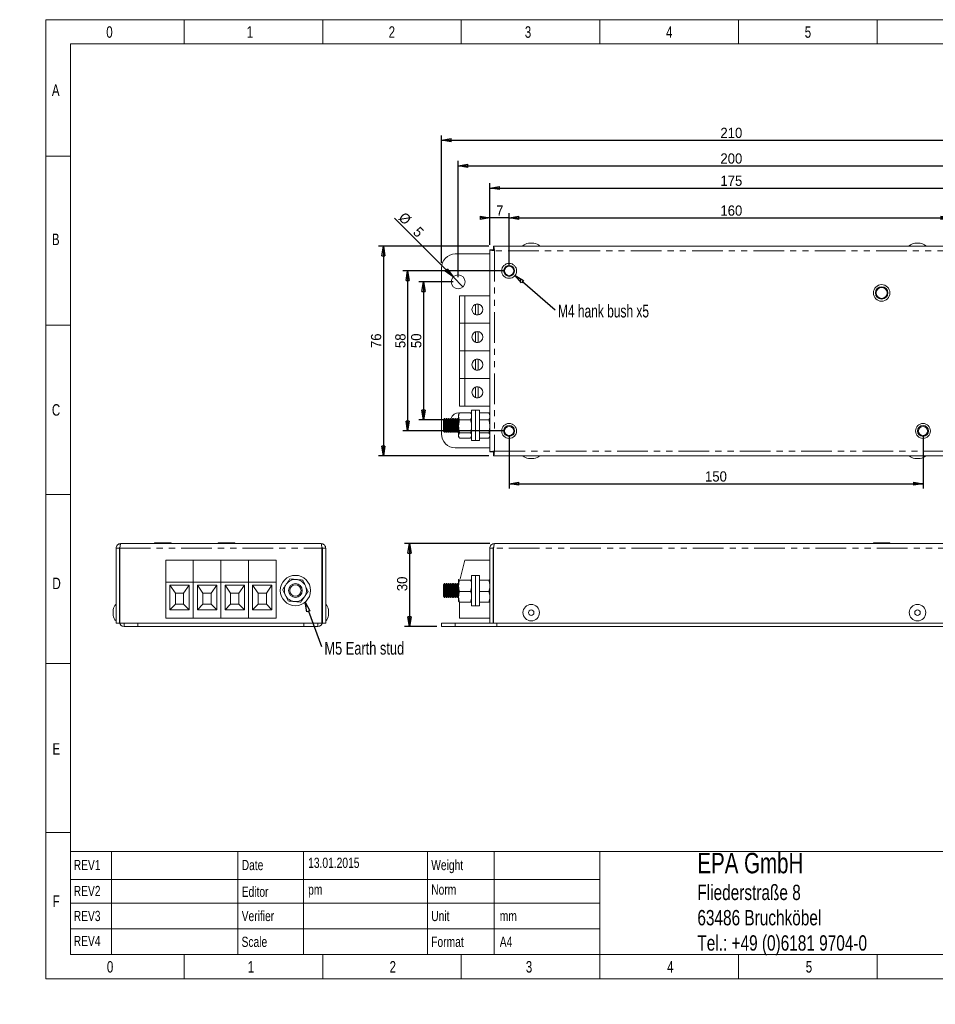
# Model space of a CAD drawing. Header units: millimetres. Extents: x 0 to 292, y 0 to 204.
# Tile 1 of 2: x 0 to 190, y 0 to 204. Entities that reach past the tile are written whole.
import ezdxf

# ---------------------------------------------------------------- set-up
doc = ezdxf.new("R2010")
doc.units = ezdxf.units.MM
doc.linetypes.add('PHANTOM', pattern=[12.7, 6.35, -1.27, 1.27, -1.27, 1.27, -1.27])
doc.layers.add('FORMAT', color=179, linetype='Continuous')
doc.layers.add('SLD-0', color=179, linetype='Continuous')
doc.styles.add('SLDTEXTSTYLE0', font='TXT', dxfattribs={"width": 0.75})
doc.styles.add('SLDTEXTSTYLE1', font='TXT', dxfattribs={"width": 0.7})
doc.styles.add('SLDTEXTSTYLE2', font='TXT', dxfattribs={"width": 0.96})
doc.dimstyles.new('SLDDIMSTYLE0', dxfattribs={"dimtxt": 2.116667, "dimasz": 3.302, "dimexe": 0, "dimexo": 0.0625, "dimgap": 0.529167, "dimtad": 1, "dimdec": 0, "dimlfac": 1.75, "dimrnd": 1e-09, "dimzin": 12, "dimdsep": 46, "dimtxsty": 'SLDTEXTSTYLE0', "dimblk1": 'NONE', "dimblk2": 'NONE', "dimsah": 1, "dimcen": 0.09, "dimadec": 0, "dimazin": 3, "dimtfac": 1, "dimtofl": 0, "dimtmove": 0, "dimatfit": 3, "dimldrblk": 'NONE', "dimfxl": 1, "dimfrac": 2, "dimtolj": 1, "dimtzin": 12, "dimarcsym": 0})
doc.dimstyles.new('SLDDIMSTYLE1', dxfattribs={"dimtxt": 2.116667, "dimasz": 3.302, "dimexe": 0, "dimexo": 0.0625, "dimgap": 0.529167, "dimtad": 1, "dimdec": 0, "dimlfac": 1.75, "dimrnd": 1e-09, "dimzin": 12, "dimdsep": 46, "dimtxsty": 'SLDTEXTSTYLE0', "dimblk1": 'NONE', "dimblk2": 'NONE', "dimsah": 1, "dimcen": 0, "dimadec": 0, "dimazin": 3, "dimtfac": 1, "dimtdec": 1, "dimtmove": 0, "dimatfit": 3, "dimldrblk": 'NONE', "dimfxl": 1, "dimfrac": 2, "dimtolj": 1, "dimtzin": 12, "dimarcsym": 0})

# ---------------------------------------------------------------- blocks, each defined once
blk = doc.blocks.new('SW_NOTE_4')
at = {"layer": 'FORMAT', "insert": (1.01, 1.81), "char_height": 4.6302, "attachment_point": 1, "style": 'SLDTEXTSTYLE1'}
blk.add_mtext('M4 hank bush x5', dxfattribs=at)
blk = doc.blocks.new('SW_NOTE_2')
at = {"layer": 'FORMAT', "insert": (1.05, 1.7), "char_height": 4.6302, "attachment_point": 1, "style": 'SLDTEXTSTYLE0'}
blk.add_mtext('M5 Earth stud', dxfattribs=at)
blk = doc.blocks.new('_D')
at = {"layer": 'FORMAT'}
for p, q in [((97.34, 95.39), (79.72, 95.39)), ((80.39, 93.39), (80.72, 95.39)), ((80.72, 95.39), (81.05, 93.39)), ((80.72, 95.39), (80.72, 93.39)), ((80.72, 95.39), (80.72, 78.25)), ((80.39, 93.39), (81.05, 93.39)), ((80.72, 78.25), (80.39, 80.25)), ((81.05, 80.25), (80.39, 80.25)), ((81.05, 80.25), (80.72, 78.25)), ((80.72, 78.25), (80.72, 80.25)), ((86.37, 78.25), (79.72, 78.25))]:
    blk.add_line(p, q, dxfattribs=at)
at = {"layer": 'FORMAT', "insert": (78.15, 85.54), "char_height": 2.117, "attachment_point": 1, "rotation": 90, "style": 'SLDTEXTSTYLE2'}
blk.add_mtext('30', dxfattribs=at)
blk = doc.blocks.new('_None')
blk = doc.blocks.new('_D_1')
at = {"layer": 'FORMAT'}
for p, q in [((101.37, 152.87), (101.37, 163.84)), ((101.37, 162.84), (103.37, 163.17)), ((103.37, 162.51), (103.37, 163.17)), ((190.8, 163.17), (192.8, 162.84)), ((190.8, 163.17), (190.8, 162.51)), ((192.8, 152.87), (192.8, 163.84)), ((103.37, 162.51), (101.37, 162.84)), ((101.37, 162.84), (103.37, 162.84)), ((101.37, 162.84), (192.8, 162.84)), ((192.8, 162.84), (190.8, 162.51)), ((192.8, 162.84), (190.8, 162.84))]:
    blk.add_line(p, q, dxfattribs=at)
at = {"layer": 'FORMAT', "insert": (145.12, 165.41), "char_height": 2.117, "attachment_point": 1, "style": 'SLDTEXTSTYLE2'}
blk.add_mtext('160', dxfattribs=at)
blk = doc.blocks.new('_D_2')
at = {"layer": 'FORMAT'}
for p, q in [((97.37, 157.23), (97.37, 170.01)), ((97.37, 169.01), (99.37, 169.35)), ((99.37, 168.68), (99.37, 169.35)), ((195.37, 169.35), (197.37, 169.01)), ((195.37, 169.35), (195.37, 168.68)), ((197.37, 157.23), (197.37, 170.01)), ((99.37, 168.68), (97.37, 169.01)), ((97.37, 169.01), (99.37, 169.01)), ((97.37, 169.01), (197.37, 169.01)), ((197.37, 169.01), (195.37, 168.68)), ((197.37, 169.01), (195.37, 169.01))]:
    blk.add_line(p, q, dxfattribs=at)
at = {"layer": 'FORMAT', "insert": (145.12, 171.58), "char_height": 2.117, "attachment_point": 1, "style": 'SLDTEXTSTYLE2'}
blk.add_mtext('175', dxfattribs=at)
blk = doc.blocks.new('_D_3')
at = {"layer": 'FORMAT'}
for p, q in [((90.8, 150.59), (90.8, 174.62)), ((90.8, 173.62), (92.8, 173.96)), ((92.8, 173.29), (90.8, 173.62)), ((90.8, 173.62), (92.8, 173.62)), ((90.8, 173.62), (205.08, 173.62)), ((92.8, 173.29), (92.8, 173.96)), ((203.08, 173.96), (205.08, 173.62)), ((203.08, 173.96), (203.08, 173.29)), ((205.08, 173.62), (203.08, 173.29)), ((205.08, 173.62), (203.08, 173.62)), ((205.08, 150.59), (205.08, 174.62))]:
    blk.add_line(p, q, dxfattribs=at)
at = {"layer": 'FORMAT', "insert": (145.12, 176.19), "char_height": 2.117, "attachment_point": 1, "style": 'SLDTEXTSTYLE2'}
blk.add_mtext('200', dxfattribs=at)
blk = doc.blocks.new('_D_4')
at = {"layer": 'FORMAT'}
for p, q in [((87.37, 153.5), (87.37, 179.93)), ((207.37, 153.5), (207.37, 179.93)), ((87.37, 178.93), (89.37, 179.26)), ((89.37, 178.59), (87.37, 178.93)), ((87.37, 178.93), (89.37, 178.93)), ((87.37, 178.93), (207.37, 178.93)), ((89.37, 178.59), (89.37, 179.26)), ((205.37, 179.26), (207.37, 178.93)), ((205.37, 179.26), (205.37, 178.59)), ((207.37, 178.93), (205.37, 178.59)), ((207.37, 178.93), (205.37, 178.93))]:
    blk.add_line(p, q, dxfattribs=at)
at = {"layer": 'FORMAT', "insert": (145.12, 181.5), "char_height": 2.117, "attachment_point": 1, "style": 'SLDTEXTSTYLE2'}
blk.add_mtext('210', dxfattribs=at)
blk = doc.blocks.new('_D_5')
at = {"layer": 'FORMAT'}
for p, q in [((95.37, 163.17), (97.37, 162.84)), ((95.37, 163.17), (95.37, 162.51)), ((97.37, 157.23), (97.37, 163.84)), ((101.37, 152.87), (101.37, 163.84)), ((101.37, 162.84), (103.37, 163.17)), ((103.37, 162.51), (103.37, 163.17)), ((97.37, 162.84), (95.37, 162.51)), ((97.37, 162.84), (95.37, 162.84)), ((97.37, 162.84), (95.37, 162.84)), ((101.37, 162.84), (97.37, 162.84)), ((103.37, 162.51), (101.37, 162.84)), ((101.37, 162.84), (103.37, 162.84)), ((101.37, 162.84), (103.37, 162.84))]:
    blk.add_line(p, q, dxfattribs=at)
at = {"layer": 'FORMAT', "insert": (98.68, 165.41), "char_height": 2.12, "attachment_point": 1, "style": 'SLDTEXTSTYLE2'}
blk.add_mtext('7', dxfattribs=at)
blk = doc.blocks.new('_D_7')
at = {"layer": 'FORMAT'}
for p, q in [((97.15, 157.01), (74.32, 157.01)), ((74.99, 155.01), (75.32, 157.01)), ((75.32, 157.01), (75.65, 155.01)), ((75.32, 157.01), (75.32, 155.01)), ((75.32, 157.01), (75.32, 113.59)), ((74.99, 155.01), (75.65, 155.01)), ((75.32, 113.59), (74.99, 115.59)), ((75.65, 115.59), (74.99, 115.59)), ((75.65, 115.59), (75.32, 113.59)), ((75.32, 113.59), (75.32, 115.59)), ((97.15, 113.59), (74.32, 113.59))]:
    blk.add_line(p, q, dxfattribs=at)
at = {"layer": 'FORMAT', "insert": (72.75, 135.88), "char_height": 2.117, "attachment_point": 1, "rotation": 90, "style": 'SLDTEXTSTYLE2'}
blk.add_mtext('76', dxfattribs=at)
blk = doc.blocks.new('_D_8')
at = {"layer": 'FORMAT'}
for p, q in [((100.37, 151.87), (79.35, 151.87)), ((80.02, 149.87), (80.35, 151.87)), ((80.35, 151.87), (80.69, 149.87)), ((80.35, 151.87), (80.35, 149.87)), ((80.35, 151.87), (80.35, 118.73)), ((80.02, 149.87), (80.69, 149.87)), ((80.35, 118.73), (80.02, 120.73)), ((80.69, 120.73), (80.02, 120.73)), ((80.69, 120.73), (80.35, 118.73)), ((80.35, 118.73), (80.35, 120.73)), ((100.37, 118.73), (79.35, 118.73))]:
    blk.add_line(p, q, dxfattribs=at)
at = {"layer": 'FORMAT', "insert": (77.78, 135.88), "char_height": 2.117, "attachment_point": 1, "rotation": 90, "style": 'SLDTEXTSTYLE2'}
blk.add_mtext('58', dxfattribs=at)
blk = doc.blocks.new('_D_9')
at = {"layer": 'FORMAT'}
for p, q in [((89.8, 149.59), (82.63, 149.59)), ((83.3, 147.59), (83.63, 149.59)), ((83.63, 149.59), (83.97, 147.59)), ((83.63, 149.59), (83.63, 147.59)), ((83.63, 149.59), (83.63, 121.01)), ((83.3, 147.59), (83.97, 147.59)), ((83.63, 121.01), (83.3, 123.01)), ((83.97, 123.01), (83.3, 123.01)), ((83.97, 123.01), (83.63, 121.01)), ((83.63, 121.01), (83.63, 123.01)), ((89.8, 121.01), (82.63, 121.01))]:
    blk.add_line(p, q, dxfattribs=at)
at = {"layer": 'FORMAT', "insert": (81.06, 135.88), "char_height": 2.117, "attachment_point": 1, "rotation": 90, "style": 'SLDTEXTSTYLE2'}
blk.add_mtext('50', dxfattribs=at)
blk = doc.blocks.new('_D_10')
at = {"layer": 'FORMAT'}
for p, q in [((89.79, 150.6), (77.62, 162.76)), ((88.61, 152.25), (88.14, 151.77)), ((89.79, 150.6), (88.14, 151.77)), ((89.79, 150.6), (88.37, 152.01)), ((88.61, 152.25), (89.79, 150.6)), ((89.79, 150.6), (91.81, 148.58))]:
    blk.add_line(p, q, dxfattribs=at)
at = {"layer": 'FORMAT', "attachment_point": 1, "rotation": 315, "style": 'SLDTEXTSTYLE2'}
for s, insert, char_height in [('%%c', (79.8, 164.2), 2.117), ('5', (82.81, 161.19), 2.12)]:
    blk.add_mtext(s, dxfattribs=dict(at, insert=insert, char_height=char_height))
blk = doc.blocks.new('_D_12')
at = {"layer": 'FORMAT'}
for p, q in [((101.37, 117.73), (101.37, 106.79)), ((187.08, 117.73), (187.08, 106.79)), ((101.37, 107.79), (103.37, 108.12)), ((103.37, 107.46), (103.37, 108.12)), ((185.08, 108.12), (187.08, 107.79)), ((185.08, 108.12), (185.08, 107.46)), ((103.37, 107.46), (101.37, 107.79)), ((101.37, 107.79), (103.37, 107.79)), ((101.37, 107.79), (187.08, 107.79)), ((187.08, 107.79), (185.08, 107.46)), ((187.08, 107.79), (185.08, 107.79))]:
    blk.add_line(p, q, dxfattribs=at)
at = {"layer": 'FORMAT', "insert": (141.93, 110.36), "char_height": 2.117, "attachment_point": 1, "style": 'SLDTEXTSTYLE2'}
blk.add_mtext('150', dxfattribs=at)
blk = doc.blocks.new('SW_NOTE_0')
at = {"color": 0, "linetype": 'Continuous', "lineweight": 0, "attachment_point": 1, "style": 'SLDTEXTSTYLE0'}
for s, insert, char_height in [('EPA GmbH', (0, 5.46), 4.233), ('Fliederstraße 8', (0, -1.14), 3.175), ('63486 Bruchköbel', (0, -6.37), 3.175), ('Tel.: +49 (0)6181 9704-0', (0, -11.61), 3.175)]:
    blk.add_mtext(s, dxfattribs=dict(at, insert=insert, char_height=char_height))

msp = doc.modelspace()

# ---------------------------------------------------------------- hatches: boundary and pattern name
at = {"layer": 'FORMAT'}
h = msp.add_hatch(dxfattribs=at)
h.set_pattern_fill('ANSI31', color=256, scale=0.57143, style=0)
h.paths.add_polyline_path([(104.33, 149.89), (103.9, 149.38), (102.59, 150.94)], flags=0)
h = msp.add_hatch(dxfattribs=at)
h.set_pattern_fill('ANSI31', color=256, scale=0.57143, style=0)
h.paths.add_polyline_path([(60.11, 81.5), (59.49, 81.26), (59.1, 83.25)], flags=0)

# ---------------------------------------------------------------- linework, layer by layer
at = {"color": 8, "linetype": 'Continuous', "lineweight": 18}
for p, q in [((5.42, 5.3), (5.42, 203.87)), ((5.42, 203.87), (292.36, 203.87)), ((34.06, 203.87), (34.06, 198.87)), ((62.76, 203.87), (62.76, 198.87)), ((91.46, 203.87), (91.46, 198.87)), ((120.16, 203.87), (120.16, 198.87)), ((148.89, 203.87), (148.89, 198.87)), ((177.56, 203.87), (177.56, 198.87)), ((10.49, 10.3), (10.49, 198.87)), ((10.49, 198.87), (287.3, 198.87)), ((5.42, 175.59), (10.49, 175.59)), ((5.42, 140.59), (10.49, 140.59)), ((5.42, 105.59), (10.49, 105.59)), ((5.42, 70.59), (10.49, 70.59)), ((5.42, 35.59), (10.49, 35.59)), ((10.49, 31.63), (287.3, 31.63)), ((19.02, 31.63), (19.02, 10.3)), ((45.17, 31.63), (45.17, 10.3)), ((58.75, 31.63), (58.75, 10.3)), ((84.48, 31.63), (84.48, 10.3)), ((98.25, 10.3), (98.25, 31.63)), ((120.16, 31.63), (120.16, 10.3)), ((10.49, 25.86), (84.48, 25.86)), ((84.48, 25.86), (120.16, 25.86)), ((10.49, 20.97), (84.48, 20.97)), ((84.48, 20.97), (120.16, 20.97)), ((10.49, 15.62), (84.48, 15.62)), ((84.48, 15.62), (120.16, 15.62)), ((10.49, 10.3), (287.3, 10.3)), ((34.06, 10.3), (34.06, 5.3)), ((62.76, 10.3), (62.76, 5.3)), ((91.46, 10.3), (91.46, 5.3)), ((120.16, 10.3), (120.16, 5.3)), ((148.89, 10.3), (148.89, 5.3)), ((177.56, 10.3), (177.56, 5.3)), ((5.42, 5.3), (292.36, 5.3))]:
    msp.add_line(p, q, dxfattribs=at)
at = {"layer": 'FORMAT'}
for p, q in [((103.9, 149.38), (102.59, 150.94)), ((102.59, 150.94), (104.33, 149.89)), ((104.33, 149.89), (103.9, 149.38)), ((104.11, 149.64), (110.9, 143.83)), ((59.49, 81.26), (59.1, 83.25)), ((59.1, 83.25), (60.11, 81.5)), ((60.11, 81.5), (59.49, 81.26)), ((59.8, 81.38), (62.51, 74.08))]:
    msp.add_line(p, q, dxfattribs=at)
at = {"layer": 'SLD-0', "color": 179, "linetype": 'Continuous', "lineweight": 18}
for p, q in [((98.15, 157.01), (98.15, 156.33)), ((196.58, 157.01), (98.15, 157.01)), ((106.51, 157.59), (105.37, 157.59)), ((186.51, 157.59), (185.37, 157.59)), ((97.37, 155.36), (90.22, 155.36)), ((97.37, 156.23), (98.05, 156.23)), ((97.37, 156.23), (97.37, 114.37)), ((87.37, 152.5), (87.37, 118.1)), ((91.08, 141.01), (91.08, 146.73)), ((92.22, 146.73), (91.08, 146.73)), ((92.22, 141.01), (92.22, 146.73)), ((97.37, 146.73), (92.22, 146.73)), ((94.38, 144.94), (94.38, 142.81)), ((94.95, 144.98), (94.52, 144.98)), ((94.95, 142.75), (94.95, 144.98)), ((94.57, 142.75), (94.95, 142.75)), ((91.08, 135.3), (91.08, 141.01)), ((92.22, 141.01), (91.08, 141.01)), ((92.22, 135.3), (92.22, 141.01)), ((97.37, 141.01), (92.22, 141.01)), ((94.38, 139.22), (94.38, 137.09)), ((94.95, 139.27), (94.52, 139.27)), ((94.95, 137.04), (94.95, 139.27)), ((94.57, 137.04), (94.95, 137.04)), ((91.08, 129.59), (91.08, 135.3)), ((92.22, 135.3), (91.08, 135.3)), ((92.22, 129.59), (92.22, 135.3)), ((97.37, 135.3), (92.22, 135.3)), ((94.38, 133.51), (94.38, 131.38)), ((94.95, 133.55), (94.52, 133.55)), ((94.95, 131.32), (94.95, 133.55)), ((94.57, 131.32), (94.95, 131.32)), ((92.22, 129.59), (91.08, 129.59)), ((91.08, 123.87), (91.08, 129.59)), ((97.37, 129.59), (92.22, 129.59)), ((92.22, 123.87), (92.22, 129.59)), ((94.38, 127.79), (94.38, 125.66)), ((94.95, 127.84), (94.52, 127.84)), ((94.95, 125.61), (94.95, 127.84)), ((94.57, 125.61), (94.95, 125.61)), ((91.05, 122.4), (90.91, 122.16)), ((91.06, 122.4), (91.11, 122.5)), ((92.22, 123.87), (91.08, 123.87)), ((93.39, 122.5), (91.11, 122.5)), ((97.37, 123.87), (92.22, 123.87)), ((93.45, 122.4), (93.39, 122.5)), ((93.6, 122.16), (93.46, 122.4)), ((94.4, 123.01), (93.6, 123.01)), ((93.6, 116.73), (93.6, 123.01)), ((95.2, 123.01), (94.4, 123.01)), ((94.4, 116.73), (94.4, 123.01)), ((95.2, 116.73), (95.2, 123.01)), ((95.2, 122.5), (97.16, 122.5)), ((97.22, 122.4), (97.16, 122.5)), ((97.37, 122.16), (97.23, 122.4)), ((87.95, 121.3), (87.77, 121.05)), ((87.77, 121.05), (87.77, 118.7)), ((88.02, 121.3), (87.95, 121.3)), ((87.95, 121.3), (87.95, 118.44)), ((88.2, 121.05), (88.02, 121.3)), ((88.02, 121.3), (88.02, 118.44)), ((88.38, 121.3), (88.2, 121.05)), ((88.2, 121.05), (88.2, 118.7)), ((88.46, 121.3), (88.38, 121.3)), ((88.38, 121.3), (88.38, 118.44)), ((88.64, 121.05), (88.46, 121.3)), ((88.46, 121.3), (88.46, 118.44)), ((88.82, 121.3), (88.64, 121.05)), ((88.64, 121.05), (88.64, 118.7)), ((88.9, 121.3), (88.82, 121.3)), ((88.82, 121.3), (88.82, 118.44)), ((89.07, 121.05), (88.9, 121.3)), ((88.9, 121.3), (88.9, 118.44)), ((89.25, 121.3), (89.07, 121.05)), ((89.07, 121.05), (89.07, 118.7)), ((89.33, 121.3), (89.25, 121.3)), ((89.25, 121.3), (89.25, 118.44)), ((89.51, 121.05), (89.33, 121.3)), ((89.33, 121.3), (89.33, 118.44)), ((89.69, 121.3), (89.51, 121.05)), ((89.51, 121.05), (89.51, 118.7)), ((89.77, 121.3), (89.69, 121.3)), ((89.69, 121.3), (89.69, 118.44)), ((89.95, 121.05), (89.77, 121.3)), ((89.77, 121.3), (89.77, 118.44)), ((90.12, 121.3), (89.95, 121.05)), ((89.95, 121.05), (89.95, 118.7)), ((90.2, 121.3), (90.12, 121.3)), ((90.12, 121.3), (90.12, 118.44)), ((90.38, 121.05), (90.2, 121.3)), ((90.2, 121.3), (90.2, 118.44)), ((90.56, 121.3), (90.38, 121.05)), ((90.38, 121.05), (90.38, 118.7)), ((90.64, 121.3), (90.56, 121.3)), ((90.56, 121.3), (90.56, 118.44)), ((90.82, 121.05), (90.64, 121.3)), ((90.64, 121.3), (90.64, 118.44)), ((90.91, 121.18), (90.82, 121.05)), ((90.82, 121.05), (90.82, 118.7)), ((90.91, 121.75), (90.91, 122.16)), ((90.91, 119.68), (90.91, 121.75)), ((93.39, 120.99), (91.11, 120.99)), ((95.2, 120.99), (97.16, 120.99)), ((87.77, 118.7), (87.95, 118.44)), ((87.95, 118.44), (88.02, 118.44)), ((88.02, 118.44), (88.2, 118.7)), ((88.2, 118.7), (88.38, 118.44)), ((88.38, 118.44), (88.46, 118.44)), ((88.46, 118.44), (88.64, 118.7)), ((88.64, 118.7), (88.82, 118.44)), ((88.82, 118.44), (88.9, 118.44)), ((88.9, 118.44), (89.07, 118.7)), ((89.07, 118.7), (89.25, 118.44)), ((89.25, 118.44), (89.33, 118.44)), ((89.33, 118.44), (89.51, 118.7)), ((89.51, 118.7), (89.69, 118.44)), ((89.69, 118.44), (89.77, 118.44)), ((89.77, 118.44), (89.95, 118.7)), ((89.95, 118.7), (90.12, 118.44)), ((90.12, 118.44), (90.2, 118.44)), ((90.2, 118.44), (90.38, 118.7)), ((90.38, 118.7), (90.56, 118.44)), ((90.56, 118.44), (90.64, 118.44)), ((90.64, 118.44), (90.82, 118.7)), ((90.82, 118.7), (90.91, 118.56)), ((90.91, 117.8), (90.91, 119.68)), ((93.39, 118.36), (91.11, 118.36)), ((95.2, 118.36), (97.16, 118.36)), ((90.91, 117.59), (90.91, 117.8)), ((90.91, 117.59), (91.05, 117.34)), ((93.39, 117.24), (91.11, 117.24)), ((93.46, 117.34), (93.6, 117.59)), ((93.6, 116.73), (94.4, 116.73)), ((94.4, 116.73), (95.2, 116.73)), ((95.2, 117.24), (97.16, 117.24)), ((97.23, 117.34), (97.37, 117.59)), ((90.22, 115.24), (97.37, 115.24)), ((97.37, 114.37), (98.05, 114.37)), ((98.15, 113.59), (98.15, 114.27)), ((196.58, 113.59), (98.15, 113.59)), ((105.37, 113.01), (105.94, 113.01)), ((105.94, 113.01), (106.51, 113.01)), ((185.37, 113.01), (185.94, 113.01)), ((185.94, 113.01), (186.51, 113.01)), ((19.95, 94.42), (19.95, 78.93)), ((19.95, 94.42), (20.64, 94.42)), ((20.64, 94.42), (20.64, 78.93)), ((20.74, 94.42), (20.74, 78.93)), ((20.93, 95.39), (62.41, 95.39)), ((27.95, 95.56), (27.95, 95.39)), ((31.38, 95.56), (27.95, 95.56)), ((31.38, 95.39), (31.38, 95.56)), ((41.1, 95.56), (41.1, 95.39)), ((44.25, 95.56), (41.1, 95.56)), ((44.53, 95.56), (44.25, 95.56)), ((44.53, 95.39), (44.53, 95.56)), ((62.6, 94.42), (62.6, 78.93)), ((63.38, 94.42), (62.7, 94.42)), ((62.7, 94.42), (62.7, 78.93)), ((63.38, 78.93), (63.38, 94.42)), ((97.37, 94.42), (98.05, 94.42)), ((97.37, 94.42), (97.37, 78.93)), ((98.05, 94.42), (98.05, 78.93)), ((98.15, 78.93), (98.15, 94.42)), ((98.34, 95.39), (196.4, 95.39)), ((176.8, 95.56), (176.8, 95.39)), ((177.57, 95.56), (176.8, 95.56)), ((180.22, 95.56), (177.57, 95.56)), ((180.22, 95.39), (180.22, 95.56)), ((35.95, 91.96), (30.24, 91.96)), ((30.24, 91.96), (30.24, 87.39)), ((41.67, 91.96), (35.95, 91.96)), ((35.95, 91.96), (35.95, 87.39)), ((41.67, 91.96), (41.67, 87.39)), ((47.38, 91.96), (41.67, 91.96)), ((47.38, 91.96), (47.38, 87.39)), ((53.1, 91.96), (47.38, 91.96)), ((53.1, 91.96), (53.1, 87.39)), ((92.22, 91.96), (91.25, 88.07)), ((97.37, 91.96), (92.22, 91.96)), ((90.91, 87.97), (90.91, 87.96)), ((90.91, 87.95), (90.92, 87.97)), ((90.91, 86.64), (90.91, 87.95)), ((93.39, 87.84), (91.11, 87.84)), ((93.6, 87.96), (93.59, 87.97)), ((94.4, 88.82), (93.6, 88.82)), ((93.6, 82.53), (93.6, 88.82)), ((95.2, 88.82), (94.4, 88.82)), ((94.4, 82.53), (94.4, 88.82)), ((95.2, 82.53), (95.2, 88.82)), ((95.2, 87.84), (97.16, 87.84)), ((97.37, 87.96), (97.36, 87.97)), ((98.15, 87.96), (98.05, 87.96)), ((35.95, 87.39), (30.24, 87.39)), ((30.24, 87.39), (30.24, 79.96)), ((35.1, 86.82), (31.1, 86.82)), ((31.1, 86.82), (31.1, 81.68)), ((32.24, 85.11), (31.1, 86.82)), ((35.1, 86.82), (33.95, 85.11)), ((35.1, 81.68), (35.1, 86.82)), ((41.67, 87.39), (35.95, 87.39)), ((35.95, 87.39), (35.95, 79.96)), ((40.81, 86.82), (36.81, 86.82)), ((36.81, 86.82), (36.81, 81.68)), ((37.95, 85.11), (36.81, 86.82)), ((40.81, 86.82), (39.67, 85.11)), ((40.81, 81.68), (40.81, 86.82)), ((41.67, 87.39), (41.67, 79.96)), ((47.38, 87.39), (41.67, 87.39)), ((46.53, 86.82), (42.53, 86.82)), ((42.53, 86.82), (42.53, 81.68)), ((43.67, 85.11), (42.53, 86.82)), ((46.53, 86.82), (45.38, 85.11)), ((46.53, 81.68), (46.53, 86.82)), ((47.38, 87.39), (47.38, 79.96)), ((53.1, 87.39), (47.38, 87.39)), ((52.24, 86.82), (48.24, 86.82)), ((48.24, 86.82), (48.24, 81.68)), ((49.38, 85.11), (48.24, 86.82)), ((52.24, 86.82), (51.1, 85.11)), ((52.24, 81.68), (52.24, 86.82)), ((53.1, 87.39), (53.1, 79.96)), ((87.95, 87.1), (87.77, 86.85)), ((87.77, 86.85), (87.77, 85.58)), ((88.02, 87.1), (87.95, 87.1)), ((87.95, 87.1), (87.95, 85.55)), ((88.2, 86.85), (88.02, 87.1)), ((88.02, 87.1), (88.02, 85.55)), ((88.38, 87.1), (88.2, 86.85)), ((88.2, 86.85), (88.2, 85.58)), ((88.46, 87.1), (88.38, 87.1)), ((88.38, 87.1), (88.38, 85.55)), ((88.64, 86.85), (88.46, 87.1)), ((88.46, 87.1), (88.46, 85.55)), ((88.82, 87.1), (88.64, 86.85)), ((88.64, 86.85), (88.64, 85.58)), ((88.9, 87.1), (88.82, 87.1)), ((88.82, 87.1), (88.82, 85.55)), ((89.07, 86.85), (88.9, 87.1)), ((88.9, 87.1), (88.9, 85.55)), ((89.25, 87.1), (89.07, 86.85)), ((89.07, 86.85), (89.07, 85.58)), ((89.33, 87.1), (89.25, 87.1)), ((89.25, 87.1), (89.25, 85.55)), ((89.51, 86.85), (89.33, 87.1)), ((89.33, 87.1), (89.33, 85.55)), ((89.69, 87.1), (89.51, 86.85)), ((89.51, 86.85), (89.51, 85.58)), ((89.77, 87.1), (89.69, 87.1)), ((89.69, 87.1), (89.69, 85.55)), ((89.95, 86.85), (89.77, 87.1)), ((89.77, 87.1), (89.77, 85.55)), ((90.12, 87.1), (89.95, 86.85)), ((89.95, 86.85), (89.95, 85.58)), ((90.2, 87.1), (90.12, 87.1)), ((90.12, 87.1), (90.12, 85.55)), ((90.38, 86.85), (90.2, 87.1)), ((90.2, 87.1), (90.2, 85.55)), ((90.56, 87.1), (90.38, 86.85)), ((90.38, 86.85), (90.38, 85.58)), ((90.64, 87.1), (90.56, 87.1)), ((90.56, 87.1), (90.56, 85.55)), ((90.82, 86.85), (90.64, 87.1)), ((90.64, 87.1), (90.64, 85.55)), ((90.91, 86.98), (90.82, 86.85)), ((90.82, 86.85), (90.82, 85.58)), ((90.91, 84.37), (90.91, 86.64)), ((98.05, 86.78), (98.15, 86.78)), ((33.95, 85.11), (32.24, 85.11)), ((32.24, 85.11), (32.24, 82.82)), ((33.95, 85.1), (32.24, 85.1)), ((32.24, 85.1), (32.24, 82.82)), ((33.95, 82.82), (33.95, 85.11)), ((33.95, 82.82), (33.95, 85.1)), ((37.95, 85.11), (37.95, 82.82)), ((39.67, 85.11), (37.95, 85.11)), ((39.67, 85.1), (37.95, 85.1)), ((37.95, 85.1), (37.95, 82.82)), ((39.67, 82.82), (39.67, 85.11)), ((39.67, 82.82), (39.67, 85.1)), ((45.38, 85.11), (43.67, 85.11)), ((43.67, 85.11), (43.67, 82.82)), ((45.38, 85.1), (43.67, 85.1)), ((43.67, 85.1), (43.67, 82.82)), ((45.38, 82.82), (45.38, 85.11)), ((45.38, 82.82), (45.38, 85.1)), ((51.1, 85.11), (49.38, 85.11)), ((49.38, 85.11), (49.38, 82.82)), ((51.1, 85.1), (49.38, 85.1)), ((49.38, 85.1), (49.38, 82.82)), ((51.1, 82.82), (51.1, 85.11)), ((51.1, 82.82), (51.1, 85.1)), ((87.77, 85.58), (87.77, 84.5)), ((87.77, 84.5), (87.95, 84.25)), ((87.95, 85.55), (87.95, 84.25)), ((87.95, 84.25), (88.02, 84.25)), ((88.02, 85.55), (88.02, 84.25)), ((88.02, 84.25), (88.2, 84.5)), ((88.2, 85.58), (88.2, 84.5)), ((88.2, 84.5), (88.38, 84.25)), ((88.38, 85.55), (88.38, 84.25)), ((88.38, 84.25), (88.46, 84.25)), ((88.46, 85.55), (88.46, 84.25)), ((88.46, 84.25), (88.64, 84.5)), ((88.64, 85.58), (88.64, 84.5)), ((88.64, 84.5), (88.82, 84.25)), ((88.82, 85.55), (88.82, 84.25)), ((88.82, 84.25), (88.9, 84.25)), ((88.9, 85.55), (88.9, 84.25)), ((88.9, 84.25), (89.07, 84.5)), ((89.07, 85.58), (89.07, 84.5)), ((89.07, 84.5), (89.25, 84.25)), ((89.25, 85.55), (89.25, 84.25)), ((89.25, 84.25), (89.33, 84.25)), ((89.33, 85.55), (89.33, 84.25)), ((89.33, 84.25), (89.51, 84.5)), ((89.51, 85.58), (89.51, 84.5)), ((89.51, 84.5), (89.69, 84.25)), ((89.69, 85.55), (89.69, 84.25)), ((89.69, 84.25), (89.77, 84.25)), ((89.77, 85.55), (89.77, 84.25)), ((89.77, 84.25), (89.95, 84.5)), ((89.95, 85.58), (89.95, 84.5)), ((89.95, 84.5), (90.12, 84.25)), ((90.12, 85.55), (90.12, 84.25)), ((90.12, 84.25), (90.2, 84.25)), ((90.2, 85.55), (90.2, 84.25)), ((90.2, 84.25), (90.38, 84.5)), ((90.38, 85.58), (90.38, 84.5)), ((90.38, 84.5), (90.56, 84.25)), ((90.56, 85.55), (90.56, 84.25)), ((90.56, 84.25), (90.64, 84.25)), ((90.64, 85.55), (90.64, 84.25)), ((90.64, 84.25), (90.82, 84.5)), ((90.82, 85.58), (90.82, 84.5)), ((90.82, 84.5), (90.91, 84.37)), ((90.91, 83.39), (90.91, 84.37)), ((93.39, 85.45), (91.11, 85.45)), ((95.2, 85.45), (97.16, 85.45)), ((98.15, 84.57), (98.05, 84.57)), ((19.38, 81.68), (19.38, 80.53)), ((20.64, 83.5), (20.74, 83.5)), ((31.1, 81.68), (32.24, 82.82)), ((31.1, 81.68), (35.1, 81.68)), ((32.24, 82.82), (33.95, 82.82)), ((32.24, 82.82), (33.95, 82.82)), ((35.1, 81.68), (33.95, 82.82)), ((36.81, 81.68), (37.95, 82.82)), ((36.81, 81.68), (40.81, 81.68)), ((37.95, 82.82), (39.67, 82.82)), ((37.95, 82.82), (39.67, 82.82)), ((40.81, 81.68), (39.67, 82.82)), ((42.53, 81.68), (43.67, 82.82)), ((42.53, 81.68), (46.53, 81.68)), ((43.67, 82.82), (45.38, 82.82)), ((43.67, 82.82), (45.38, 82.82)), ((46.53, 81.68), (45.38, 82.82)), ((48.24, 81.68), (49.38, 82.82)), ((48.24, 81.68), (52.24, 81.68)), ((49.38, 82.82), (51.1, 82.82)), ((49.38, 82.82), (51.1, 82.82)), ((52.24, 81.68), (51.1, 82.82)), ((62.7, 83.5), (62.6, 83.5)), ((63.95, 80.53), (63.95, 81.68)), ((90.91, 83.39), (90.91, 83.38)), ((91.08, 83.3), (91.08, 79.96)), ((93.39, 83.29), (91.11, 83.29)), ((93.59, 83.38), (93.6, 83.39)), ((93.6, 82.53), (94.4, 82.53)), ((94.4, 82.53), (95.2, 82.53)), ((95.2, 83.29), (97.16, 83.29)), ((97.36, 83.38), (97.37, 83.39)), ((98.05, 83.39), (98.15, 83.39)), ((35.95, 79.96), (30.24, 79.96)), ((41.67, 79.96), (35.95, 79.96)), ((47.38, 79.96), (41.67, 79.96)), ((53.1, 79.96), (47.38, 79.96)), ((91.08, 79.96), (97.37, 79.96)), ((20.64, 78.93), (19.95, 78.93)), ((21.61, 78.93), (20.74, 78.93)), ((21.61, 78.25), (21.61, 78.93)), ((21.61, 78.93), (24.47, 78.93)), ((24.47, 78.25), (21.61, 78.25)), ((24.47, 78.93), (58.87, 78.93)), ((24.47, 78.25), (58.87, 78.25)), ((58.87, 78.93), (61.73, 78.93)), ((61.73, 78.25), (58.87, 78.25)), ((61.73, 78.93), (61.73, 78.25)), ((62.6, 78.93), (61.73, 78.93)), ((62.7, 78.93), (63.38, 78.93)), ((87.37, 78.25), (87.37, 78.93)), ((87.37, 78.93), (90.22, 78.93)), ((90.22, 78.25), (87.37, 78.25)), ((90.22, 78.93), (97.37, 78.93)), ((90.22, 78.25), (98.8, 78.25)), ((98.05, 78.93), (97.37, 78.93)), ((98.05, 78.93), (98.15, 78.93)), ((196.58, 78.93), (98.15, 78.93)), ((98.8, 78.25), (98.8, 78.93)), ((195.94, 78.25), (98.8, 78.25))]:
    msp.add_line(p, q, dxfattribs=at)
at = {"layer": 'SLD-0', "color": 8, "linetype": 'PHANTOM', "lineweight": 18}
for p, q in [((196.4, 156.04), (98.34, 156.04)), ((98.34, 156.04), (98.34, 114.56)), ((98.34, 114.56), (196.4, 114.56)), ((20.74, 94.42), (62.6, 94.42)), ((196.58, 94.42), (98.15, 94.42)), ((20.74, 79.22), (20.64, 79.22)), ((24.47, 78.93), (24.47, 78.25)), ((58.87, 78.25), (58.87, 78.93)), ((62.6, 79.22), (62.7, 79.22)), ((90.22, 78.93), (90.22, 78.25))]:
    msp.add_line(p, q, dxfattribs=at)
at = {"layer": 'SLD-0', "color": 179, "linetype": 'Continuous', "lineweight": 18}
for centre, radius in [((101.37, 151.87), 1.54), ((101.37, 151.87), 1.54), ((101.37, 151.87), 1.14), ((90.8, 149.59), 1.43), ((101.37, 151.87), 0.943), ((178.51, 147.3), 1.71), ((178.51, 147.3), 1.71), ((178.51, 147.3), 1.29), ((178.51, 147.3), 1.14), ((94.8, 143.87), 1.14), ((94.8, 138.16), 1.14), ((94.8, 132.44), 1.14), ((94.8, 126.73), 1.14), ((101.37, 118.73), 1.54), ((101.37, 118.73), 1.54), ((101.37, 118.73), 1.14), ((101.37, 118.73), 0.943), ((187.08, 118.73), 1.54), ((187.08, 118.73), 1.54), ((187.08, 118.73), 1.14), ((187.08, 118.73), 0.943), ((57.1, 85.68), 3.14), ((57.1, 85.68), 1.43), ((57.1, 85.68), 1.17), ((105.94, 81.1), 1.71), ((105.94, 81.1), 0.571), ((185.94, 81.1), 1.71), ((185.94, 81.1), 0.571)]:
    msp.add_circle(centre, radius, dxfattribs=at)
for centre, radius, start, end in [((105.57, 155.75), 1.85, 96.3133, 136.8168), ((106.31, 155.75), 1.85, 43.1832, 83.6867), ((185.57, 155.75), 1.85, 96.3133, 136.8168), ((186.31, 155.75), 1.85, 43.1832, 83.6867), ((90.22, 152.5), 2.86, 90, 180), ((90.8, 121.01), 1.43, 79.23, 171.4371), ((90.22, 118.1), 2.86, 180, 270), ((105.57, 114.85), 1.85, 223.1832, 263.6867), ((106.31, 114.85), 1.85, 276.3133, 316.8168), ((185.57, 114.85), 1.85, 223.1832, 263.6867), ((186.31, 114.85), 1.85, 276.3133, 316.8168), ((57.1, 85.68), 2.29, 85.0752, 145.0752), ((57.1, 85.68), 2.29, 25.0752, 85.0752), ((57.1, 85.68), 2.29, 145.0752, 205.0752), ((57.1, 85.68), 2.29, 325.0752, 25.0752), ((57.1, 85.68), 2.29, 205.0752, 265.0752), ((57.1, 85.68), 2.29, 265.0752, 325.0752), ((21.22, 81.47), 1.85, 133.1832, 173.6867), ((62.12, 81.47), 1.85, 6.3133, 46.8168), ((21.22, 80.74), 1.85, 186.3133, 226.8168), ((62.12, 80.74), 1.85, 313.1832, 353.6867), ((21.61, 79.22), 0.971, 180, 270), ((61.73, 79.22), 0.971, 270, 0)]:
    msp.add_arc(centre, radius, start, end, dxfattribs=at)
for points in [[(98.34, 156.04), (98.32, 156.17), (98.29, 156.42), (98.25, 156.75), (98.2, 156.97), (98.17, 157), (98.15, 157.01)], [(97.37, 156.23), (97.38, 156.21), (97.41, 156.18), (97.64, 156.14), (97.96, 156.09), (98.21, 156.06), (98.34, 156.04)], [(98.05, 156.23), (98.06, 156.21), (98.07, 156.18), (98.13, 156.14), (98.23, 156.09), (98.3, 156.06), (98.34, 156.04)], [(98.34, 156.04), (98.32, 156.08), (98.29, 156.16), (98.25, 156.25), (98.2, 156.32), (98.17, 156.32), (98.15, 156.33)], [(98.34, 114.56), (98.21, 114.54), (97.96, 114.51), (97.64, 114.46), (97.41, 114.42), (97.38, 114.39), (97.37, 114.37)], [(98.34, 114.56), (98.3, 114.54), (98.23, 114.51), (98.13, 114.46), (98.07, 114.42), (98.06, 114.39), (98.05, 114.37)], [(98.15, 113.59), (98.17, 113.6), (98.2, 113.63), (98.25, 113.85), (98.29, 114.18), (98.32, 114.43), (98.34, 114.56)], [(98.15, 114.27), (98.17, 114.28), (98.2, 114.28), (98.25, 114.35), (98.29, 114.44), (98.32, 114.52), (98.34, 114.56)], [(20.93, 95.39), (20.8, 95.38), (20.54, 95.35), (20.22, 95.12), (20, 94.8), (19.97, 94.55), (19.95, 94.42)], [(20.74, 94.42), (20.76, 94.55), (20.79, 94.8), (20.83, 95.12), (20.88, 95.35), (20.91, 95.38), (20.93, 95.39)], [(62.41, 95.39), (62.43, 95.38), (62.46, 95.35), (62.5, 95.12), (62.55, 94.8), (62.58, 94.55), (62.6, 94.42)], [(63.38, 94.42), (63.37, 94.55), (63.34, 94.8), (63.11, 95.12), (62.79, 95.35), (62.54, 95.38), (62.41, 95.39)], [(98.34, 95.39), (98.21, 95.38), (97.96, 95.35), (97.64, 95.12), (97.41, 94.8), (97.38, 94.55), (97.37, 94.42)], [(98.15, 94.42), (98.17, 94.55), (98.2, 94.8), (98.25, 95.12), (98.29, 95.35), (98.32, 95.38), (98.34, 95.39)]]:
    msp.add_open_spline(points, degree=3, dxfattribs=at)
for points, knots in [([(91.11, 122.5), (91.06, 122.38), (90.94, 122.13), (90.92, 121.87), (90.91, 121.75)], [0, 0, 0, 0, 0.495458, 1, 1, 1, 1]), ([(93.39, 122.5), (93.45, 122.38), (93.56, 122.13), (93.58, 121.87), (93.6, 121.75)], [0, 0, 0, 0, 0.495458, 1, 1, 1, 1]), ([(97.16, 122.5), (97.22, 122.38), (97.34, 122.13), (97.36, 121.87), (97.37, 121.75)], [0, 0, 0, 0, 0.495458, 1, 1, 1, 1]), ([(90.91, 121.75), (90.91, 121.73), (90.91, 121.59), (90.96, 121.34), (91.06, 121.11), (91.11, 120.99)], [0, 0, 0, 0, 0.070047, 0.530762, 1, 1, 1, 1]), ([(90.91, 119.68), (90.91, 119.79), (90.92, 120.24), (91.03, 120.67), (91.11, 120.99)], [0, 0, 0, 0, 0.268634, 1, 1, 1, 1]), ([(93.6, 121.75), (93.6, 121.73), (93.59, 121.59), (93.55, 121.34), (93.44, 121.11), (93.39, 120.99)], [0, 0, 0, 0, 0.070047, 0.530762, 1, 1, 1, 1]), ([(93.6, 119.68), (93.59, 119.79), (93.58, 120.24), (93.47, 120.67), (93.39, 120.99)], [0, 0, 0, 0, 0.268634, 1, 1, 1, 1]), ([(97.37, 121.75), (97.37, 121.73), (97.36, 121.59), (97.32, 121.34), (97.22, 121.11), (97.16, 120.99)], [0, 0, 0, 0, 0.070047, 0.530762, 1, 1, 1, 1]), ([(97.16, 120.99), (97.24, 120.67), (97.35, 120.24), (97.36, 119.79), (97.37, 119.68)], [0, 0, 0, 0, 0.731369, 1, 1, 1, 1]), ([(91.11, 118.36), (91.08, 118.47), (90.96, 118.9), (90.93, 119.34), (90.91, 119.68)], [0, 0, 0, 0, 0.257551, 1, 1, 1, 1]), ([(91.11, 118.36), (91.06, 118.27), (90.94, 118.09), (90.92, 117.9), (90.91, 117.8)], [0, 0, 0, 0, 0.495458, 1, 1, 1, 1]), ([(93.39, 118.36), (93.42, 118.47), (93.54, 118.9), (93.57, 119.34), (93.6, 119.68)], [0, 0, 0, 0, 0.2575513, 1, 1, 1, 1]), ([(93.39, 118.36), (93.45, 118.27), (93.56, 118.09), (93.58, 117.9), (93.6, 117.8)], [0, 0, 0, 0, 0.495458, 1, 1, 1, 1]), ([(97.37, 119.68), (97.34, 119.34), (97.31, 118.9), (97.19, 118.47), (97.16, 118.36)], [0, 0, 0, 0, 0.7424524, 1, 1, 1, 1]), ([(97.16, 118.36), (97.22, 118.27), (97.34, 118.09), (97.36, 117.9), (97.37, 117.8)], [0, 0, 0, 0, 0.495458, 1, 1, 1, 1]), ([(90.91, 117.8), (90.91, 117.79), (90.91, 117.69), (90.96, 117.5), (91.06, 117.33), (91.11, 117.24)], [0, 0, 0, 0, 0.070047, 0.530762, 1, 1, 1, 1]), ([(93.6, 117.8), (93.6, 117.79), (93.59, 117.69), (93.55, 117.5), (93.44, 117.33), (93.39, 117.24)], [0, 0, 0, 0, 0.0700474, 0.5307624, 1, 1, 1, 1]), ([(97.37, 117.8), (97.37, 117.79), (97.36, 117.69), (97.32, 117.5), (97.22, 117.33), (97.16, 117.24)], [0, 0, 0, 0, 0.070047, 0.530762, 1, 1, 1, 1]), ([(20.77, 94.65), (20.75, 94.64), (20.71, 94.61), (20.65, 94.53), (20.64, 94.46), (20.64, 94.42)], [0, 0, 0, 0, 0.199721, 0.59986, 1, 1, 1, 1]), ([(62.7, 94.42), (62.69, 94.46), (62.68, 94.53), (62.63, 94.61), (62.58, 94.64), (62.57, 94.65)], [0, 0, 0, 0, 0.40014, 0.800279, 1, 1, 1, 1]), ([(98.18, 94.65), (98.17, 94.64), (98.12, 94.61), (98.07, 94.53), (98.06, 94.46), (98.05, 94.42)], [0, 0, 0, 0, 0.199721, 0.59986, 1, 1, 1, 1]), ([(55.22, 86.98), (55.24, 87.01), (55.38, 87.2), (55.63, 87.57), (55.86, 87.9), (55.98, 88.07)], [0, 0, 0, 0, 0.070047, 0.530762, 1, 1, 1, 1]), ([(57.29, 87.95), (57.17, 87.96), (56.73, 88), (56.3, 88.04), (55.98, 88.07)], [0, 0, 0, 0, 0.2686336, 1, 1, 1, 1]), ([(58.61, 87.84), (58.5, 87.85), (58.07, 87.89), (57.62, 87.92), (57.29, 87.95)], [0, 0, 0, 0, 0.257551, 1, 1, 1, 1]), ([(58.61, 87.84), (58.7, 87.65), (58.88, 87.25), (59.07, 86.85), (59.17, 86.64)], [0, 0, 0, 0, 0.495458, 1, 1, 1, 1]), ([(91.11, 87.84), (91.08, 87.85), (90.96, 87.89), (90.93, 87.92), (90.91, 87.95)], [0, 0, 0, 0, 0.257551, 1, 1, 1, 1]), ([(91.11, 87.84), (91.06, 87.65), (90.94, 87.25), (90.92, 86.85), (90.91, 86.64)], [0, 0, 0, 0, 0.495458, 1, 1, 1, 1]), ([(93.39, 87.84), (93.42, 87.85), (93.54, 87.89), (93.57, 87.92), (93.6, 87.95)], [0, 0, 0, 0, 0.257551, 1, 1, 1, 1]), ([(93.39, 87.84), (93.45, 87.65), (93.56, 87.25), (93.58, 86.85), (93.6, 86.64)], [0, 0, 0, 0, 0.495458, 1, 1, 1, 1]), ([(97.37, 87.95), (97.34, 87.92), (97.31, 87.89), (97.19, 87.85), (97.16, 87.84)], [0, 0, 0, 0, 0.742452, 1, 1, 1, 1]), ([(97.16, 87.84), (97.22, 87.65), (97.34, 87.25), (97.36, 86.85), (97.37, 86.64)], [0, 0, 0, 0, 0.495458, 1, 1, 1, 1]), ([(54.47, 85.9), (54.59, 86.08), (54.84, 86.43), (55.09, 86.8), (55.22, 86.98)], [0, 0, 0, 0, 0.495458, 1, 1, 1, 1]), ([(55.03, 84.71), (55.01, 84.74), (54.91, 84.95), (54.72, 85.35), (54.55, 85.72), (54.47, 85.9)], [0, 0, 0, 0, 0.070047, 0.530762, 1, 1, 1, 1]), ([(59.17, 86.64), (59.18, 86.62), (59.28, 86.4), (59.47, 86), (59.64, 85.63), (59.73, 85.45)], [0, 0, 0, 0, 0.070047, 0.530762, 1, 1, 1, 1]), ([(90.91, 86.64), (90.91, 86.62), (90.91, 86.4), (90.96, 86), (91.06, 85.63), (91.11, 85.45)], [0, 0, 0, 0, 0.070047, 0.530762, 1, 1, 1, 1]), ([(93.6, 86.64), (93.6, 86.62), (93.59, 86.4), (93.55, 86), (93.44, 85.63), (93.39, 85.45)], [0, 0, 0, 0, 0.0700474, 0.5307624, 1, 1, 1, 1]), ([(97.37, 86.64), (97.37, 86.62), (97.36, 86.4), (97.32, 86), (97.22, 85.63), (97.16, 85.45)], [0, 0, 0, 0, 0.070047, 0.530762, 1, 1, 1, 1]), ([(55.59, 83.51), (55.5, 83.71), (55.31, 84.1), (55.12, 84.5), (55.03, 84.71)], [0, 0, 0, 0, 0.495458, 1, 1, 1, 1]), ([(58.97, 84.37), (58.95, 84.34), (58.82, 84.15), (58.56, 83.78), (58.33, 83.45), (58.22, 83.29)], [0, 0, 0, 0, 0.070047, 0.530762, 1, 1, 1, 1]), ([(59.73, 85.45), (59.6, 85.27), (59.36, 84.92), (59.1, 84.55), (58.97, 84.37)], [0, 0, 0, 0, 0.495458, 1, 1, 1, 1]), ([(91.11, 85.45), (91.06, 85.27), (90.94, 84.92), (90.92, 84.55), (90.91, 84.37)], [0, 0, 0, 0, 0.495458, 1, 1, 1, 1]), ([(90.91, 84.37), (90.91, 84.34), (90.91, 84.15), (90.96, 83.78), (91.06, 83.45), (91.11, 83.29)], [0, 0, 0, 0, 0.070047, 0.530762, 1, 1, 1, 1]), ([(93.39, 85.45), (93.45, 85.27), (93.56, 84.92), (93.58, 84.55), (93.6, 84.37)], [0, 0, 0, 0, 0.495458, 1, 1, 1, 1]), ([(93.6, 84.37), (93.6, 84.34), (93.59, 84.15), (93.55, 83.78), (93.44, 83.45), (93.39, 83.29)], [0, 0, 0, 0, 0.0700474, 0.5307624, 1, 1, 1, 1]), ([(97.16, 85.45), (97.22, 85.27), (97.34, 84.92), (97.36, 84.55), (97.37, 84.37)], [0, 0, 0, 0, 0.495458, 1, 1, 1, 1]), ([(97.37, 84.37), (97.37, 84.34), (97.36, 84.15), (97.32, 83.78), (97.22, 83.45), (97.16, 83.29)], [0, 0, 0, 0, 0.070047, 0.530762, 1, 1, 1, 1]), ([(56.9, 83.4), (56.78, 83.41), (56.34, 83.45), (55.9, 83.48), (55.59, 83.51)], [0, 0, 0, 0, 0.268634, 1, 1, 1, 1]), ([(58.22, 83.29), (58.11, 83.29), (57.68, 83.33), (57.23, 83.37), (56.9, 83.4)], [0, 0, 0, 0, 0.257551, 1, 1, 1, 1]), ([(91.11, 83.29), (91.08, 83.29), (90.98, 83.33), (90.95, 83.36), (90.93, 83.38)], [0, 0, 0, 0, 0.301461, 1, 1, 1, 1]), ([(93.39, 83.29), (93.42, 83.29), (93.53, 83.33), (93.55, 83.36), (93.57, 83.38)], [0, 0, 0, 0, 0.301805, 1, 1, 1, 1]), ([(97.16, 83.29), (97.19, 83.29), (97.3, 83.33), (97.32, 83.36), (97.34, 83.38)], [0, 0, 0, 0, 0.3018, 1, 1, 1, 1])]:
    msp.add_open_spline(points, degree=3, knots=knots, dxfattribs=at)

# ---------------------------------------------------------------- block references
at = {"color": 7, "linetype": 'Continuous', "xscale": 0.5714285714, "yscale": 0.5714285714, "zscale": 0.5714285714}
for name, p in [('SW_NOTE_4', (110.9, 143.83)), ('SW_NOTE_2', (62.51, 74.08))]:
    msp.add_blockref(name, p, dxfattribs=at)
at = {"color": 7, "linetype": 'Continuous', "lineweight": 0}
msp.add_blockref('SW_NOTE_0', (140.35, 25.9), dxfattribs=at)

# ---------------------------------------------------------------- texts
at = {"color": 8, "linetype": 'Continuous', "lineweight": 0, "char_height": 2.38, "attachment_point": 1, "style": 'SLDTEXTSTYLE0'}
for s, insert in [('0', (17.93, 202.51)), ('1', (47.01, 202.51)), ('2', (76.41, 202.51)), ('3', (104.61, 202.51)), ('4', (133.87, 202.51)), ('5', (162.58, 202.51)), ('A', (6.67, 190.46)), ('B', (6.67, 159.58)), ('C', (6.67, 124.26)), ('D', (6.79, 88.34)), ('E', (6.8, 54.07)), ('F', (6.83, 22.55)), ('0', (18.06, 8.95)), ('1', (47.22, 8.95)), ('2', (76.61, 8.95)), ('3', (104.82, 8.95)), ('4', (134.08, 8.95)), ('5', (162.79, 8.95))]:
    msp.add_mtext(s, dxfattribs=dict(at, insert=insert))
at = {"color": 7, "linetype": 'Continuous', "lineweight": 0, "char_height": 2.117, "attachment_point": 1, "style": 'SLDTEXTSTYLE0'}
for s, insert in [('REV1', (11.19, 29.9)), ('Date', (45.98, 29.9)), ('13.01.2015', (59.74, 30.36)), ('Weight', (85.23, 29.9)), ('REV2', (11.19, 24.52)), ('Editor', (45.98, 24.37)), ('Norm', (85.23, 24.82)), ('pm', (59.74, 24.82)), ('REV3', (11.19, 19.35)), ('Verifier', (45.98, 19.35)), ('Unit', (85.23, 19.35)), ('mm', (99.43, 19.35)), ('REV4', (11.19, 14.17)), ('Scale', (45.95, 14)), ('Format', (85.23, 14)), ('A4', (99.43, 14))]:
    msp.add_mtext(s, dxfattribs=dict(at, insert=insert))

# ---------------------------------------------------------------- dimensions: what is measured, and where the dimension line sits
at = {"layer": 'FORMAT'}
for base, p1, p2, picture, middle in [((87.37, 178.93), (207.37, 152.5), (87.37, 152.5), '_D_4', (147.47, 178.93)), ((90.8, 173.62), (205.08, 149.59), (90.8, 149.59), '_D_3', (147.47, 173.62)), ((97.37, 169.01), (197.37, 156.23), (97.37, 156.23), '_D_2', (147.47, 169.01)), ((101.37, 162.84), (97.37, 156.23), (101.37, 151.87), '_D_5', (99.46, 162.84)), ((101.37, 162.84), (192.8, 151.87), (101.37, 151.87), '_D_1', (147.47, 162.84)), ((101.37, 107.79), (187.08, 118.73), (101.37, 118.73), '_D_12', (144.27, 107.79))]:
    dim = msp.add_linear_dim(base=base, p1=p1, p2=p2, dimstyle='SLDDIMSTYLE0', dxfattribs=at)
    dim.commit()
    dim.dimension.update_dxf_attribs({"geometry": picture, "text_midpoint": middle, "dimtype": 160})
dim = msp.add_diameter_dim_2p(p1=(0.85, 1.4), p2=(0, 0), dimstyle='SLDDIMSTYLE1', dxfattribs=at)
dim.commit()
dim.dimension.update_dxf_attribs({"geometry": '_D_10', "text_midpoint": (80.35, 160.03), "dimtype": 163})
for base, p1, p2, picture, middle in [((75.32, 157.01), (98.15, 113.59), (98.15, 157.01), '_D_7', (75.32, 137.45)), ((80.35, 151.87), (101.37, 118.73), (101.37, 151.87), '_D_8', (80.35, 137.45)), ((83.63, 149.59), (90.8, 121.01), (90.8, 149.59), '_D_9', (83.63, 137.45)), ((80.72, 95.39), (87.37, 78.25), (98.34, 95.39), '_D', (80.72, 87.1))]:
    dim = msp.add_linear_dim(base=base, p1=p1, p2=p2, angle=90, dimstyle='SLDDIMSTYLE0', dxfattribs=at)
    dim.commit()
    dim.dimension.update_dxf_attribs({"geometry": picture, "text_midpoint": middle, "dimtype": 160})

doc.saveas('drawing.dxf')
